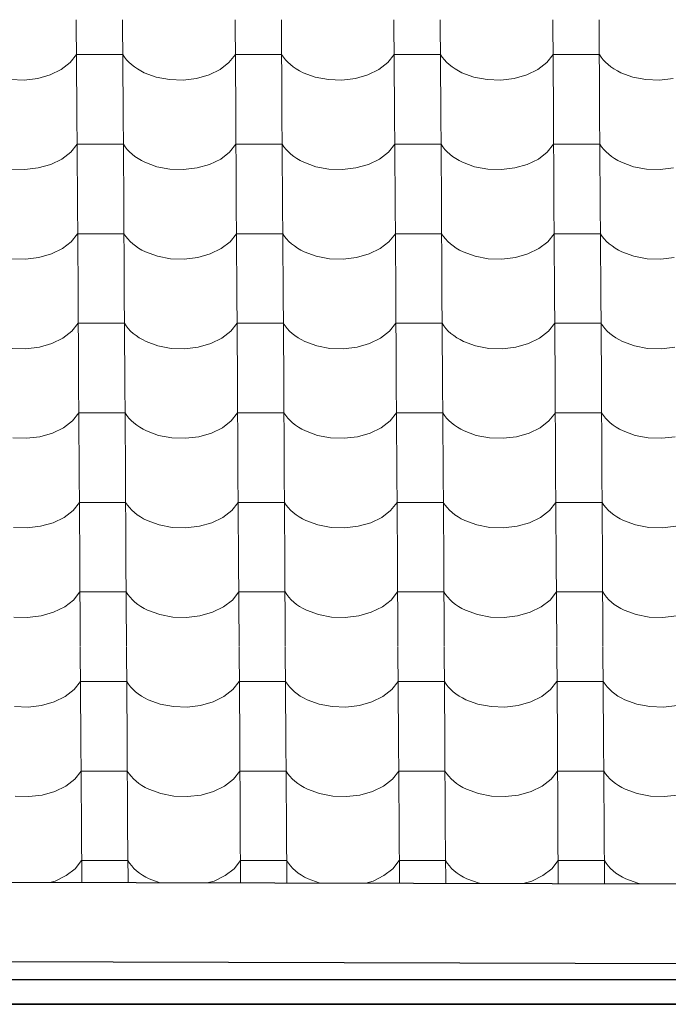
# Model space of a CAD drawing. Header units: millimetres. Extents: x -29001 to 109416, y -1251 to 13451.
# Tile 75 of 163: x -12630 to -11956, y 6987 to 8009. Entities that reach past the tile are written whole.
import ezdxf

# ---------------------------------------------------------------- set-up
doc = ezdxf.new("R2010")
doc.units = ezdxf.units.MM
doc.header["$MEASUREMENT"] = 0
for name, color, linetype in [('POHLED JIŽNÍ_1_Konstrukce - nosné', 7, 'Continuous'), ('POHLED JIŽNÍ_1_Nové_Konstrukce - krov', 7, 'Continuous'), ('POHLED JIŽNÍ_1_Nové_Konstrukce - střechy a skořepiny', 7, 'Continuous'), ('POHLED JIŽNÍ_1_Nové_Konstrukce - římsy', 7, 'Continuous'), ('POHLED JIŽNÍ_1_Nové_Výplně - Povrchové', 7, 'Continuous')]:
    doc.layers.add(name, color=color, linetype=linetype)

# ---------------------------------------------------------------- blocks, each defined once
blk = doc.blocks.new('*X1', base_point=(-31394.7, -25864.9))
at = {"layer": 'POHLED JIŽNÍ_1_Nové_Výplně - Povrchové', "color": 21, "linetype": 'Continuous', "lineweight": 20, "true_color": 0xffaaaa}
for p, q in [((-12571.4, 8009), (-12570.8, 7916.3)), ((-12523.3, 8009), (-12522.8, 7916.3)), ((-12406.4, 8009), (-12405.8, 7916.3)), ((-12358.3, 8009), (-12357.8, 7916.3)), ((-12241.4, 8009), (-12240.8, 7916.3)), ((-12193.3, 8009), (-12192.8, 7916.3)), ((-12076.4, 8009), (-12075.8, 7916.3)), ((-12028.3, 8009), (-12027.8, 7916.3)), ((-12577.8, 7964.5), (-12571.1, 7972.8)), ((-12547.1, 7972.8), (-12571.1, 7972.8)), ((-12523.1, 7972.8), (-12547.1, 7972.8)), ((-12523.1, 7972.8), (-12521.3, 7970.1)), ((-12521.3, 7970.1), (-12519.1, 7967.4)), ((-12519.1, 7967.4), (-12516.7, 7964.8)), ((-12516.7, 7964.8), (-12514, 7962.3)), ((-12412.8, 7964.5), (-12406.1, 7972.8)), ((-12382.1, 7972.8), (-12406.1, 7972.8)), ((-12358.1, 7972.8), (-12382.1, 7972.8)), ((-12358.1, 7972.8), (-12356.3, 7970.1)), ((-12356.3, 7970.1), (-12354.1, 7967.4)), ((-12354.1, 7967.4), (-12351.7, 7964.8)), ((-12351.7, 7964.8), (-12349, 7962.3)), ((-12247.8, 7964.5), (-12241.1, 7972.8)), ((-12217.1, 7972.8), (-12241.1, 7972.8)), ((-12193.1, 7972.8), (-12217.1, 7972.8)), ((-12193.1, 7972.8), (-12191.3, 7970.1)), ((-12191.3, 7970.1), (-12189.1, 7967.4)), ((-12189.1, 7967.4), (-12186.7, 7964.8)), ((-12186.7, 7964.8), (-12184, 7962.3)), ((-12082.8, 7964.5), (-12076.1, 7972.8)), ((-12052.1, 7972.8), (-12076.1, 7972.8)), ((-12028.1, 7972.8), (-12052.1, 7972.8)), ((-12028.1, 7972.8), (-12026.3, 7970.1)), ((-12026.3, 7970.1), (-12024.1, 7967.4)), ((-12024.1, 7967.4), (-12021.7, 7964.8)), ((-12021.7, 7964.8), (-12019, 7962.3)), ((-12598.5, 7951.7), (-12587, 7957.3)), ((-12587, 7957.3), (-12577.8, 7964.5)), ((-12514, 7962.3), (-12511, 7960)), ((-12511, 7960), (-12507.9, 7957.8)), ((-12507.9, 7957.8), (-12504.4, 7955.8)), ((-12504.4, 7955.8), (-12500.8, 7953.9)), ((-12433.5, 7951.7), (-12422, 7957.3)), ((-12422, 7957.3), (-12412.8, 7964.5)), ((-12349, 7962.3), (-12346.1, 7960)), ((-12346.1, 7960), (-12342.9, 7957.8)), ((-12342.9, 7957.8), (-12339.4, 7955.8)), ((-12339.4, 7955.8), (-12335.8, 7953.9)), ((-12268.5, 7951.7), (-12257, 7957.3)), ((-12257, 7957.3), (-12247.8, 7964.5)), ((-12184, 7962.3), (-12181.1, 7960)), ((-12181.1, 7960), (-12177.9, 7957.8)), ((-12177.9, 7957.8), (-12174.4, 7955.8)), ((-12174.4, 7955.8), (-12170.8, 7953.9)), ((-12103.5, 7951.7), (-12092, 7957.3)), ((-12092, 7957.3), (-12082.8, 7964.5)), ((-12019, 7962.3), (-12016.1, 7960)), ((-12016.1, 7960), (-12012.9, 7957.8)), ((-12012.9, 7957.8), (-12009.4, 7955.8)), ((-12009.4, 7955.8), (-12005.8, 7953.9)), ((-12639.6, 7946.8), (-12625.5, 7946.3)), ((-12625.5, 7946.3), (-12611.5, 7948)), ((-12611.5, 7948), (-12598.5, 7951.7)), ((-12500.8, 7953.9), (-12488.3, 7949.4)), ((-12488.3, 7949.4), (-12474.6, 7946.8)), ((-12474.6, 7946.8), (-12460.5, 7946.3)), ((-12460.5, 7946.3), (-12446.5, 7948)), ((-12446.5, 7948), (-12433.5, 7951.7)), ((-12335.8, 7953.9), (-12323.3, 7949.4)), ((-12323.3, 7949.4), (-12309.6, 7946.8)), ((-12309.6, 7946.8), (-12295.5, 7946.3)), ((-12295.5, 7946.3), (-12281.5, 7948)), ((-12281.5, 7948), (-12268.5, 7951.7)), ((-12170.8, 7953.9), (-12158.3, 7949.4)), ((-12158.3, 7949.4), (-12144.7, 7946.8)), ((-12144.7, 7946.8), (-12130.5, 7946.3)), ((-12130.5, 7946.3), (-12116.5, 7948)), ((-12116.5, 7948), (-12103.5, 7951.7)), ((-12005.8, 7953.9), (-11993.3, 7949.4)), ((-11993.3, 7949.4), (-11979.7, 7946.8)), ((-11979.7, 7946.8), (-11965.5, 7946.3)), ((-11965.5, 7946.3), (-11951.5, 7948)), ((-12570.8, 7916), (-12570.2, 7823.3)), ((-12522.7, 7916), (-12522.2, 7823.3)), ((-12405.8, 7916), (-12405.2, 7823.3)), ((-12357.8, 7916), (-12357.2, 7823.3)), ((-12240.8, 7916), (-12240.2, 7823.3)), ((-12192.8, 7916), (-12192.2, 7823.3)), ((-12075.8, 7916), (-12075.2, 7823.3)), ((-12027.8, 7916), (-12027.2, 7823.3)), ((-12577.2, 7871.4), (-12570.6, 7879.8)), ((-12546.5, 7879.8), (-12570.6, 7879.8)), ((-12522.5, 7879.8), (-12546.5, 7879.8)), ((-12522.5, 7879.8), (-12520.7, 7877)), ((-12520.7, 7877), (-12518.5, 7874.3)), ((-12518.5, 7874.3), (-12516.1, 7871.8)), ((-12412.2, 7871.4), (-12405.6, 7879.8)), ((-12381.5, 7879.8), (-12405.6, 7879.8)), ((-12357.5, 7879.8), (-12381.5, 7879.8)), ((-12357.5, 7879.8), (-12355.7, 7877)), ((-12355.7, 7877), (-12353.5, 7874.3)), ((-12353.5, 7874.3), (-12351.1, 7871.8)), ((-12247.2, 7871.4), (-12240.6, 7879.8)), ((-12216.5, 7879.8), (-12240.6, 7879.8)), ((-12192.5, 7879.8), (-12216.5, 7879.8)), ((-12192.5, 7879.8), (-12190.7, 7877)), ((-12190.7, 7877), (-12188.5, 7874.3)), ((-12188.5, 7874.3), (-12186.1, 7871.8)), ((-12082.2, 7871.4), (-12075.6, 7879.8)), ((-12051.5, 7879.8), (-12075.6, 7879.8)), ((-12027.5, 7879.8), (-12051.5, 7879.8)), ((-12027.5, 7879.8), (-12025.7, 7877)), ((-12025.7, 7877), (-12023.6, 7874.3)), ((-12023.6, 7874.3), (-12021.1, 7871.8)), ((-12597.9, 7858.7), (-12586.4, 7864.3)), ((-12586.4, 7864.3), (-12577.2, 7871.4)), ((-12516.1, 7871.8), (-12513.4, 7869.3)), ((-12513.4, 7869.3), (-12510.5, 7867)), ((-12510.5, 7867), (-12507.3, 7864.8)), ((-12507.3, 7864.8), (-12503.8, 7862.8)), ((-12503.8, 7862.8), (-12500.2, 7860.9)), ((-12432.9, 7858.7), (-12421.4, 7864.3)), ((-12421.4, 7864.3), (-12412.2, 7871.4)), ((-12351.1, 7871.8), (-12348.4, 7869.3)), ((-12348.4, 7869.3), (-12345.5, 7867)), ((-12345.5, 7867), (-12342.3, 7864.8)), ((-12342.3, 7864.8), (-12338.8, 7862.8)), ((-12338.8, 7862.8), (-12335.2, 7860.9)), ((-12267.9, 7858.7), (-12256.4, 7864.3)), ((-12256.4, 7864.3), (-12247.2, 7871.4)), ((-12186.1, 7871.8), (-12183.4, 7869.3)), ((-12183.4, 7869.3), (-12180.5, 7867)), ((-12180.5, 7867), (-12177.3, 7864.8)), ((-12177.3, 7864.8), (-12173.8, 7862.8)), ((-12173.8, 7862.8), (-12170.2, 7860.9)), ((-12102.9, 7858.7), (-12091.4, 7864.3)), ((-12091.4, 7864.3), (-12082.2, 7871.4)), ((-12021.1, 7871.8), (-12018.4, 7869.3)), ((-12018.4, 7869.3), (-12015.5, 7867)), ((-12015.5, 7867), (-12012.3, 7864.8)), ((-12012.3, 7864.8), (-12008.9, 7862.8)), ((-12008.9, 7862.8), (-12005.2, 7860.9)), ((-12639.1, 7853.8), (-12624.9, 7853.3)), ((-12624.9, 7853.3), (-12610.9, 7855)), ((-12610.9, 7855), (-12597.9, 7858.7)), ((-12500.2, 7860.9), (-12487.7, 7856.3)), ((-12487.7, 7856.3), (-12474.1, 7853.8)), ((-12474.1, 7853.8), (-12459.9, 7853.3)), ((-12459.9, 7853.3), (-12445.9, 7855)), ((-12445.9, 7855), (-12432.9, 7858.7)), ((-12335.2, 7860.9), (-12322.7, 7856.3)), ((-12322.7, 7856.3), (-12309.1, 7853.8)), ((-12309.1, 7853.8), (-12294.9, 7853.3)), ((-12294.9, 7853.3), (-12280.9, 7855)), ((-12280.9, 7855), (-12267.9, 7858.7)), ((-12170.2, 7860.9), (-12157.7, 7856.3)), ((-12157.7, 7856.3), (-12144.1, 7853.8)), ((-12144.1, 7853.8), (-12129.9, 7853.3)), ((-12129.9, 7853.3), (-12115.9, 7855)), ((-12115.9, 7855), (-12102.9, 7858.7)), ((-12005.2, 7860.9), (-11992.7, 7856.3)), ((-11992.7, 7856.3), (-11979.1, 7853.8)), ((-11979.1, 7853.8), (-11964.9, 7853.3)), ((-11964.9, 7853.3), (-11950.9, 7855)), ((-12570.2, 7823), (-12569.6, 7730.3)), ((-12522.2, 7823), (-12521.6, 7730.3)), ((-12405.2, 7823), (-12404.6, 7730.3)), ((-12357.2, 7823), (-12356.6, 7730.3)), ((-12240.2, 7823), (-12239.6, 7730.3)), ((-12192.2, 7823), (-12191.6, 7730.3)), ((-12075.2, 7823), (-12074.6, 7730.3)), ((-12027.2, 7823), (-12026.6, 7730.3)), ((-12576.6, 7778.4), (-12570, 7786.8)), ((-12546, 7786.8), (-12570, 7786.8)), ((-12521.9, 7786.8), (-12546, 7786.8)), ((-12521.9, 7786.8), (-12520.1, 7784)), ((-12520.1, 7784), (-12518, 7781.3)), ((-12518, 7781.3), (-12515.5, 7778.7)), ((-12411.6, 7778.4), (-12405, 7786.8)), ((-12381, 7786.8), (-12405, 7786.8)), ((-12356.9, 7786.8), (-12381, 7786.8)), ((-12356.9, 7786.8), (-12355.1, 7784)), ((-12355.1, 7784), (-12353, 7781.3)), ((-12353, 7781.3), (-12350.5, 7778.7)), ((-12246.6, 7778.4), (-12240, 7786.8)), ((-12216, 7786.8), (-12240, 7786.8)), ((-12191.9, 7786.8), (-12216, 7786.8)), ((-12191.9, 7786.8), (-12190.1, 7784)), ((-12190.1, 7784), (-12188, 7781.3)), ((-12188, 7781.3), (-12185.5, 7778.7)), ((-12081.6, 7778.4), (-12075, 7786.8)), ((-12051, 7786.8), (-12075, 7786.8)), ((-12026.9, 7786.8), (-12051, 7786.8)), ((-12026.9, 7786.8), (-12025.1, 7784)), ((-12025.1, 7784), (-12023, 7781.3)), ((-12023, 7781.3), (-12020.5, 7778.7)), ((-12597.3, 7765.7), (-12585.9, 7771.3)), ((-12585.9, 7771.3), (-12576.6, 7778.4)), ((-12515.5, 7778.7), (-12512.8, 7776.3)), ((-12512.8, 7776.3), (-12509.9, 7774)), ((-12509.9, 7774), (-12506.7, 7771.8)), ((-12506.7, 7771.8), (-12503.3, 7769.8)), ((-12432.3, 7765.7), (-12420.9, 7771.3)), ((-12420.9, 7771.3), (-12411.6, 7778.4)), ((-12350.5, 7778.7), (-12347.8, 7776.3)), ((-12347.8, 7776.3), (-12344.9, 7774)), ((-12344.9, 7774), (-12341.7, 7771.8)), ((-12341.7, 7771.8), (-12338.3, 7769.8)), ((-12267.3, 7765.7), (-12255.9, 7771.3)), ((-12255.9, 7771.3), (-12246.6, 7778.4)), ((-12185.5, 7778.7), (-12182.8, 7776.3)), ((-12182.8, 7776.3), (-12179.9, 7774)), ((-12179.9, 7774), (-12176.7, 7771.8)), ((-12176.7, 7771.8), (-12173.3, 7769.8)), ((-12102.3, 7765.7), (-12090.9, 7771.3)), ((-12090.9, 7771.3), (-12081.6, 7778.4)), ((-12020.5, 7778.7), (-12017.8, 7776.3)), ((-12017.8, 7776.3), (-12014.9, 7774)), ((-12014.9, 7774), (-12011.7, 7771.8)), ((-12011.7, 7771.8), (-12008.3, 7769.8)), ((-12638.5, 7760.8), (-12624.3, 7760.3)), ((-12624.3, 7760.3), (-12610.3, 7762)), ((-12610.3, 7762), (-12597.3, 7765.7)), ((-12503.3, 7769.8), (-12499.6, 7767.9)), ((-12499.6, 7767.9), (-12487.2, 7763.3)), ((-12487.2, 7763.3), (-12473.5, 7760.8)), ((-12473.5, 7760.8), (-12459.3, 7760.3)), ((-12459.3, 7760.3), (-12445.3, 7762)), ((-12445.3, 7762), (-12432.3, 7765.7)), ((-12338.3, 7769.8), (-12334.6, 7767.9)), ((-12334.6, 7767.9), (-12322.2, 7763.3)), ((-12322.2, 7763.3), (-12308.5, 7760.8)), ((-12308.5, 7760.8), (-12294.3, 7760.3)), ((-12294.3, 7760.3), (-12280.3, 7762)), ((-12280.3, 7762), (-12267.3, 7765.7)), ((-12173.3, 7769.8), (-12169.6, 7767.9)), ((-12169.6, 7767.9), (-12157.2, 7763.3)), ((-12157.2, 7763.3), (-12143.5, 7760.8)), ((-12143.5, 7760.8), (-12129.3, 7760.3)), ((-12129.3, 7760.3), (-12115.3, 7762)), ((-12115.3, 7762), (-12102.3, 7765.7)), ((-12008.3, 7769.8), (-12004.6, 7767.9)), ((-12004.6, 7767.9), (-11992.2, 7763.3)), ((-11992.2, 7763.3), (-11978.5, 7760.8)), ((-11978.5, 7760.8), (-11964.3, 7760.3)), ((-11964.3, 7760.3), (-11950.3, 7762)), ((-12569.6, 7730), (-12569, 7637.3)), ((-12521.6, 7730), (-12521, 7637.3)), ((-12404.6, 7730), (-12404, 7637.3)), ((-12356.6, 7730), (-12356, 7637.3)), ((-12239.6, 7730), (-12239, 7637.3)), ((-12191.6, 7730), (-12191, 7637.3)), ((-12074.6, 7730), (-12074, 7637.3)), ((-12026.6, 7730), (-12026, 7637.3)), ((-12576, 7685.4), (-12569.4, 7693.8)), ((-12545.4, 7693.8), (-12569.4, 7693.8)), ((-12521.4, 7693.8), (-12545.4, 7693.8)), ((-12521.4, 7693.8), (-12519.5, 7691)), ((-12519.5, 7691), (-12517.4, 7688.3)), ((-12411, 7685.4), (-12404.4, 7693.8)), ((-12380.4, 7693.8), (-12404.4, 7693.8)), ((-12356.4, 7693.8), (-12380.4, 7693.8)), ((-12356.4, 7693.8), (-12354.5, 7691)), ((-12354.5, 7691), (-12352.4, 7688.3)), ((-12246, 7685.4), (-12239.4, 7693.8)), ((-12215.4, 7693.8), (-12239.4, 7693.8)), ((-12191.4, 7693.8), (-12215.4, 7693.8)), ((-12191.4, 7693.8), (-12189.5, 7691)), ((-12189.5, 7691), (-12187.4, 7688.3)), ((-12081, 7685.4), (-12074.4, 7693.8)), ((-12050.4, 7693.8), (-12074.4, 7693.8)), ((-12026.4, 7693.8), (-12050.4, 7693.8)), ((-12026.4, 7693.8), (-12024.5, 7691)), ((-12024.5, 7691), (-12022.4, 7688.3)), ((-12585.3, 7678.3), (-12576, 7685.4)), ((-12517.4, 7688.3), (-12515, 7685.7)), ((-12515, 7685.7), (-12512.3, 7683.3)), ((-12512.3, 7683.3), (-12509.3, 7680.9)), ((-12509.3, 7680.9), (-12506.1, 7678.8)), ((-12506.1, 7678.8), (-12502.7, 7676.8)), ((-12420.3, 7678.3), (-12411, 7685.4)), ((-12352.4, 7688.3), (-12350, 7685.7)), ((-12350, 7685.7), (-12347.3, 7683.3)), ((-12347.3, 7683.3), (-12344.3, 7680.9)), ((-12344.3, 7680.9), (-12341.1, 7678.8)), ((-12341.1, 7678.8), (-12337.7, 7676.8)), ((-12255.3, 7678.3), (-12246, 7685.4)), ((-12187.4, 7688.3), (-12185, 7685.7)), ((-12185, 7685.7), (-12182.3, 7683.3)), ((-12182.3, 7683.3), (-12179.3, 7680.9)), ((-12179.3, 7680.9), (-12176.1, 7678.8)), ((-12176.1, 7678.8), (-12172.7, 7676.8)), ((-12090.3, 7678.3), (-12081, 7685.4)), ((-12022.4, 7688.3), (-12020, 7685.7)), ((-12020, 7685.7), (-12017.3, 7683.3)), ((-12017.3, 7683.3), (-12014.3, 7680.9)), ((-12014.3, 7680.9), (-12011.1, 7678.8)), ((-12011.1, 7678.8), (-12007.7, 7676.8)), ((-12623.7, 7667.3), (-12609.8, 7668.9)), ((-12609.8, 7668.9), (-12596.7, 7672.7)), ((-12596.7, 7672.7), (-12585.3, 7678.3)), ((-12502.7, 7676.8), (-12499, 7674.9)), ((-12499, 7674.9), (-12486.6, 7670.3)), ((-12486.6, 7670.3), (-12472.9, 7667.7)), ((-12458.7, 7667.3), (-12444.8, 7668.9)), ((-12444.8, 7668.9), (-12431.7, 7672.7)), ((-12431.7, 7672.7), (-12420.3, 7678.3)), ((-12337.7, 7676.8), (-12334.1, 7674.9)), ((-12334.1, 7674.9), (-12321.6, 7670.3)), ((-12321.6, 7670.3), (-12307.9, 7667.7)), ((-12293.7, 7667.3), (-12279.8, 7668.9)), ((-12279.8, 7668.9), (-12266.7, 7672.7)), ((-12266.7, 7672.7), (-12255.3, 7678.3)), ((-12172.7, 7676.8), (-12169.1, 7674.9)), ((-12169.1, 7674.9), (-12156.6, 7670.3)), ((-12156.6, 7670.3), (-12142.9, 7667.7)), ((-12128.7, 7667.3), (-12114.8, 7668.9)), ((-12114.8, 7668.9), (-12101.7, 7672.7)), ((-12101.7, 7672.7), (-12090.3, 7678.3)), ((-12007.7, 7676.8), (-12004.1, 7674.9)), ((-12004.1, 7674.9), (-11991.6, 7670.3)), ((-11991.6, 7670.3), (-11977.9, 7667.7)), ((-11963.7, 7667.3), (-11949.8, 7668.9)), ((-12637.9, 7667.7), (-12623.7, 7667.3)), ((-12472.9, 7667.7), (-12458.7, 7667.3)), ((-12307.9, 7667.7), (-12293.7, 7667.3)), ((-12142.9, 7667.7), (-12128.7, 7667.3)), ((-11977.9, 7667.7), (-11963.7, 7667.3)), ((-12569, 7637), (-12568.5, 7544.3)), ((-12521, 7637), (-12520.4, 7544.3)), ((-12404, 7637), (-12403.5, 7544.3)), ((-12356, 7637), (-12355.4, 7544.3)), ((-12239, 7637), (-12238.5, 7544.3)), ((-12191, 7637), (-12190.4, 7544.3)), ((-12074, 7637), (-12073.5, 7544.3)), ((-12026, 7637), (-12025.4, 7544.3)), ((-12575.4, 7592.4), (-12568.8, 7600.8)), ((-12544.8, 7600.8), (-12568.8, 7600.8)), ((-12520.8, 7600.8), (-12544.8, 7600.8)), ((-12520.8, 7600.8), (-12518.9, 7598)), ((-12518.9, 7598), (-12516.8, 7595.3)), ((-12410.4, 7592.4), (-12403.8, 7600.8)), ((-12379.8, 7600.8), (-12403.8, 7600.8)), ((-12355.8, 7600.8), (-12379.8, 7600.8)), ((-12355.8, 7600.8), (-12353.9, 7598)), ((-12353.9, 7598), (-12351.8, 7595.3)), ((-12245.4, 7592.4), (-12238.8, 7600.8)), ((-12214.8, 7600.8), (-12238.8, 7600.8)), ((-12190.8, 7600.8), (-12214.8, 7600.8)), ((-12190.8, 7600.8), (-12188.9, 7598)), ((-12188.9, 7598), (-12186.8, 7595.3)), ((-12080.4, 7592.4), (-12073.8, 7600.8)), ((-12049.8, 7600.8), (-12073.8, 7600.8)), ((-12025.8, 7600.8), (-12049.8, 7600.8)), ((-12025.8, 7600.8), (-12023.9, 7598)), ((-12023.9, 7598), (-12021.8, 7595.3)), ((-12584.7, 7585.2), (-12575.4, 7592.4)), ((-12516.8, 7595.3), (-12514.4, 7592.7)), ((-12514.4, 7592.7), (-12511.7, 7590.3)), ((-12511.7, 7590.3), (-12508.7, 7587.9)), ((-12508.7, 7587.9), (-12505.5, 7585.8)), ((-12419.7, 7585.2), (-12410.4, 7592.4)), ((-12351.8, 7595.3), (-12349.4, 7592.7)), ((-12349.4, 7592.7), (-12346.7, 7590.3)), ((-12346.7, 7590.3), (-12343.7, 7587.9)), ((-12343.7, 7587.9), (-12340.5, 7585.8)), ((-12254.7, 7585.2), (-12245.4, 7592.4)), ((-12186.8, 7595.3), (-12184.4, 7592.7)), ((-12184.4, 7592.7), (-12181.7, 7590.3)), ((-12181.7, 7590.3), (-12178.7, 7587.9)), ((-12178.7, 7587.9), (-12175.5, 7585.8)), ((-12089.7, 7585.2), (-12080.4, 7592.4)), ((-12021.8, 7595.3), (-12019.4, 7592.7)), ((-12019.4, 7592.7), (-12016.7, 7590.3)), ((-12016.7, 7590.3), (-12013.7, 7587.9)), ((-12013.7, 7587.9), (-12010.5, 7585.8)), ((-12609.2, 7575.9), (-12596.1, 7579.7)), ((-12596.1, 7579.7), (-12584.7, 7585.2)), ((-12505.5, 7585.8), (-12502.1, 7583.7)), ((-12502.1, 7583.7), (-12498.5, 7581.9)), ((-12498.5, 7581.9), (-12486, 7577.3)), ((-12486, 7577.3), (-12472.3, 7574.7)), ((-12444.2, 7575.9), (-12431.1, 7579.7)), ((-12431.1, 7579.7), (-12419.7, 7585.2)), ((-12340.5, 7585.8), (-12337.1, 7583.7)), ((-12337.1, 7583.7), (-12333.5, 7581.9)), ((-12333.5, 7581.9), (-12321, 7577.3)), ((-12321, 7577.3), (-12307.3, 7574.7)), ((-12279.2, 7575.9), (-12266.1, 7579.7)), ((-12266.1, 7579.7), (-12254.7, 7585.2)), ((-12175.5, 7585.8), (-12172.1, 7583.7)), ((-12172.1, 7583.7), (-12168.5, 7581.9)), ((-12168.5, 7581.9), (-12156, 7577.3)), ((-12156, 7577.3), (-12142.3, 7574.7)), ((-12114.2, 7575.9), (-12101.1, 7579.7)), ((-12101.1, 7579.7), (-12089.7, 7585.2)), ((-12010.5, 7585.8), (-12007.1, 7583.7)), ((-12007.1, 7583.7), (-12003.5, 7581.9)), ((-12003.5, 7581.9), (-11991, 7577.3)), ((-11991, 7577.3), (-11977.3, 7574.7)), ((-12637.3, 7574.7), (-12623.1, 7574.3)), ((-12623.1, 7574.3), (-12609.2, 7575.9)), ((-12472.3, 7574.7), (-12458.1, 7574.3)), ((-12458.1, 7574.3), (-12444.2, 7575.9)), ((-12307.3, 7574.7), (-12293.1, 7574.3)), ((-12293.1, 7574.3), (-12279.2, 7575.9)), ((-12142.3, 7574.7), (-12128.1, 7574.3)), ((-12128.1, 7574.3), (-12114.2, 7575.9)), ((-11977.3, 7574.7), (-11963.1, 7574.3)), ((-11963.1, 7574.3), (-11949.2, 7575.9)), ((-12568.5, 7544), (-12567.9, 7451.3)), ((-12520.4, 7544), (-12519.8, 7451.3)), ((-12403.5, 7544), (-12402.9, 7451.3)), ((-12355.4, 7544), (-12354.8, 7451.3)), ((-12238.5, 7544), (-12237.9, 7451.3)), ((-12190.4, 7544), (-12189.8, 7451.3)), ((-12073.5, 7544), (-12072.9, 7451.3)), ((-12025.4, 7544), (-12024.9, 7451.3)), ((-12574.8, 7499.4), (-12568.2, 7507.8)), ((-12544.2, 7507.8), (-12568.2, 7507.8)), ((-12520.2, 7507.8), (-12544.2, 7507.8)), ((-12520.2, 7507.8), (-12518.4, 7505)), ((-12518.4, 7505), (-12516.2, 7502.3)), ((-12409.8, 7499.4), (-12403.2, 7507.8)), ((-12379.2, 7507.8), (-12403.2, 7507.8)), ((-12355.2, 7507.8), (-12379.2, 7507.8)), ((-12355.2, 7507.8), (-12353.4, 7505)), ((-12353.4, 7505), (-12351.2, 7502.3)), ((-12244.9, 7499.4), (-12238.2, 7507.8)), ((-12214.2, 7507.8), (-12238.2, 7507.8)), ((-12190.2, 7507.8), (-12214.2, 7507.8)), ((-12190.2, 7507.8), (-12188.4, 7505)), ((-12188.4, 7505), (-12186.2, 7502.3)), ((-12079.9, 7499.4), (-12073.2, 7507.8)), ((-12049.2, 7507.8), (-12073.2, 7507.8)), ((-12025.2, 7507.8), (-12049.2, 7507.8)), ((-12025.2, 7507.8), (-12023.4, 7505)), ((-12023.4, 7505), (-12021.2, 7502.3)), ((-12584.1, 7492.2), (-12574.8, 7499.4)), ((-12516.2, 7502.3), (-12513.8, 7499.7)), ((-12513.8, 7499.7), (-12511.1, 7497.3)), ((-12511.1, 7497.3), (-12508.1, 7494.9)), ((-12508.1, 7494.9), (-12504.9, 7492.8)), ((-12419.1, 7492.2), (-12409.8, 7499.4)), ((-12351.2, 7502.3), (-12348.8, 7499.7)), ((-12348.8, 7499.7), (-12346.1, 7497.3)), ((-12346.1, 7497.3), (-12343.1, 7494.9)), ((-12343.1, 7494.9), (-12339.9, 7492.8)), ((-12254.1, 7492.2), (-12244.9, 7499.4)), ((-12186.2, 7502.3), (-12183.8, 7499.7)), ((-12183.8, 7499.7), (-12181.1, 7497.3)), ((-12181.1, 7497.3), (-12178.1, 7494.9)), ((-12178.1, 7494.9), (-12174.9, 7492.8)), ((-12089.1, 7492.2), (-12079.9, 7499.4)), ((-12021.2, 7502.3), (-12018.8, 7499.7)), ((-12018.8, 7499.7), (-12016.1, 7497.3)), ((-12016.1, 7497.3), (-12013.1, 7494.9)), ((-12013.1, 7494.9), (-12010, 7492.8)), ((-12608.6, 7482.9), (-12595.6, 7486.6)), ((-12595.6, 7486.6), (-12584.1, 7492.2)), ((-12504.9, 7492.8), (-12501.5, 7490.7)), ((-12501.5, 7490.7), (-12497.9, 7488.9)), ((-12497.9, 7488.9), (-12485.4, 7484.3)), ((-12485.4, 7484.3), (-12471.7, 7481.7)), ((-12443.6, 7482.9), (-12430.6, 7486.6)), ((-12430.6, 7486.6), (-12419.1, 7492.2)), ((-12339.9, 7492.8), (-12336.5, 7490.7)), ((-12336.5, 7490.7), (-12332.9, 7488.9)), ((-12332.9, 7488.9), (-12320.4, 7484.3)), ((-12320.4, 7484.3), (-12306.7, 7481.7)), ((-12278.6, 7482.9), (-12265.6, 7486.6)), ((-12265.6, 7486.6), (-12254.1, 7492.2)), ((-12174.9, 7492.8), (-12171.5, 7490.7)), ((-12171.5, 7490.7), (-12167.9, 7488.9)), ((-12167.9, 7488.9), (-12155.4, 7484.3)), ((-12155.4, 7484.3), (-12141.7, 7481.7)), ((-12113.6, 7482.9), (-12100.6, 7486.6)), ((-12100.6, 7486.6), (-12089.1, 7492.2)), ((-12010, 7492.8), (-12006.5, 7490.7)), ((-12006.5, 7490.7), (-12002.9, 7488.9)), ((-12002.9, 7488.9), (-11990.4, 7484.3)), ((-11990.4, 7484.3), (-11976.7, 7481.7)), ((-12636.7, 7481.7), (-12622.6, 7481.3)), ((-12622.6, 7481.3), (-12608.6, 7482.9)), ((-12471.7, 7481.7), (-12457.6, 7481.3)), ((-12457.6, 7481.3), (-12443.6, 7482.9)), ((-12306.7, 7481.7), (-12292.6, 7481.3)), ((-12292.6, 7481.3), (-12278.6, 7482.9)), ((-12141.7, 7481.7), (-12127.6, 7481.3)), ((-12127.6, 7481.3), (-12113.6, 7482.9)), ((-11976.7, 7481.7), (-11962.6, 7481.3)), ((-11962.6, 7481.3), (-11948.6, 7482.9)), ((-12567.9, 7450.9), (-12567.3, 7358.3)), ((-12519.8, 7450.9), (-12519.3, 7358.3)), ((-12402.9, 7450.9), (-12402.3, 7358.3)), ((-12354.8, 7450.9), (-12354.3, 7358.3)), ((-12237.9, 7450.9), (-12237.3, 7358.3)), ((-12189.8, 7450.9), (-12189.3, 7358.3)), ((-12072.9, 7450.9), (-12072.3, 7358.3)), ((-12024.8, 7450.9), (-12024.3, 7358.3)), ((-12574.3, 7406.4), (-12567.6, 7414.8)), ((-12543.6, 7414.8), (-12567.6, 7414.8)), ((-12519.6, 7414.8), (-12543.6, 7414.8)), ((-12519.6, 7414.8), (-12517.8, 7412)), ((-12409.3, 7406.4), (-12402.7, 7414.8)), ((-12378.6, 7414.8), (-12402.7, 7414.8)), ((-12354.6, 7414.8), (-12378.6, 7414.8)), ((-12354.6, 7414.8), (-12352.8, 7412)), ((-12244.3, 7406.4), (-12237.7, 7414.8)), ((-12213.6, 7414.8), (-12237.7, 7414.8)), ((-12189.6, 7414.8), (-12213.6, 7414.8)), ((-12189.6, 7414.8), (-12187.8, 7412)), ((-12079.3, 7406.4), (-12072.7, 7414.8)), ((-12048.6, 7414.8), (-12072.7, 7414.8)), ((-12024.6, 7414.8), (-12048.6, 7414.8)), ((-12024.6, 7414.8), (-12022.8, 7412)), ((-12583.5, 7399.2), (-12574.3, 7406.4)), ((-12517.8, 7412), (-12515.6, 7409.3)), ((-12515.6, 7409.3), (-12513.2, 7406.7)), ((-12513.2, 7406.7), (-12510.5, 7404.2)), ((-12510.5, 7404.2), (-12507.6, 7401.9)), ((-12418.5, 7399.2), (-12409.3, 7406.4)), ((-12352.8, 7412), (-12350.6, 7409.3)), ((-12350.6, 7409.3), (-12348.2, 7406.7)), ((-12348.2, 7406.7), (-12345.5, 7404.2)), ((-12345.5, 7404.2), (-12342.6, 7401.9)), ((-12253.5, 7399.2), (-12244.3, 7406.4)), ((-12187.8, 7412), (-12185.6, 7409.3)), ((-12185.6, 7409.3), (-12183.2, 7406.7)), ((-12183.2, 7406.7), (-12180.5, 7404.2)), ((-12180.5, 7404.2), (-12177.6, 7401.9)), ((-12088.5, 7399.2), (-12079.3, 7406.4)), ((-12022.8, 7412), (-12020.6, 7409.3)), ((-12020.6, 7409.3), (-12018.2, 7406.7)), ((-12018.2, 7406.7), (-12015.5, 7404.2)), ((-12015.5, 7404.2), (-12012.6, 7401.9)), ((-12608, 7389.9), (-12595, 7393.6)), ((-12595, 7393.6), (-12583.5, 7399.2)), ((-12507.6, 7401.9), (-12504.4, 7399.7)), ((-12504.4, 7399.7), (-12500.9, 7397.7)), ((-12500.9, 7397.7), (-12497.3, 7395.9)), ((-12497.3, 7395.9), (-12484.8, 7391.3)), ((-12443, 7389.9), (-12430, 7393.6)), ((-12430, 7393.6), (-12418.5, 7399.2)), ((-12342.6, 7401.9), (-12339.4, 7399.7)), ((-12339.4, 7399.7), (-12335.9, 7397.7)), ((-12335.9, 7397.7), (-12332.3, 7395.9)), ((-12332.3, 7395.9), (-12319.8, 7391.3)), ((-12278, 7389.9), (-12265, 7393.6)), ((-12265, 7393.6), (-12253.5, 7399.2)), ((-12177.6, 7401.9), (-12174.4, 7399.7)), ((-12174.4, 7399.7), (-12170.9, 7397.7)), ((-12170.9, 7397.7), (-12167.3, 7395.9)), ((-12167.3, 7395.9), (-12154.8, 7391.3)), ((-12113, 7389.9), (-12100, 7393.6)), ((-12100, 7393.6), (-12088.5, 7399.2)), ((-12012.6, 7401.9), (-12009.4, 7399.7)), ((-12009.4, 7399.7), (-12005.9, 7397.7)), ((-12005.9, 7397.7), (-12002.3, 7395.9)), ((-12002.3, 7395.9), (-11989.8, 7391.3)), ((-12636.2, 7388.7), (-12622, 7388.2)), ((-12622, 7388.2), (-12608, 7389.9)), ((-12484.8, 7391.3), (-12471.2, 7388.7)), ((-12471.2, 7388.7), (-12457, 7388.2)), ((-12457, 7388.2), (-12443, 7389.9)), ((-12319.8, 7391.3), (-12306.2, 7388.7)), ((-12306.2, 7388.7), (-12292, 7388.2)), ((-12292, 7388.2), (-12278, 7389.9)), ((-12154.8, 7391.3), (-12141.2, 7388.7)), ((-12141.2, 7388.7), (-12127, 7388.2)), ((-12127, 7388.2), (-12113, 7389.9)), ((-11989.8, 7391.3), (-11976.2, 7388.7)), ((-11976.2, 7388.7), (-11962, 7388.2)), ((-11962, 7388.2), (-11948, 7389.9)), ((-12567.3, 7357.9), (-12566.7, 7265.3)), ((-12519.3, 7357.9), (-12518.7, 7265.3)), ((-12402.3, 7357.9), (-12401.7, 7265.3)), ((-12354.3, 7357.9), (-12353.7, 7265.3)), ((-12237.3, 7357.9), (-12236.7, 7265.3)), ((-12189.3, 7357.9), (-12188.7, 7265.3)), ((-12072.3, 7357.9), (-12071.7, 7265.3)), ((-12024.3, 7357.9), (-12023.7, 7265.3)), ((-12573.7, 7313.4), (-12567.1, 7321.8)), ((-12543, 7321.8), (-12567.1, 7321.8)), ((-12519, 7321.8), (-12543, 7321.8)), ((-12519, 7321.8), (-12517.2, 7319)), ((-12408.7, 7313.4), (-12402.1, 7321.8)), ((-12378.1, 7321.8), (-12402.1, 7321.8)), ((-12354, 7321.8), (-12378.1, 7321.8)), ((-12354, 7321.8), (-12352.2, 7319)), ((-12243.7, 7313.4), (-12237.1, 7321.8)), ((-12213.1, 7321.8), (-12237.1, 7321.8)), ((-12189, 7321.8), (-12213.1, 7321.8)), ((-12189, 7321.8), (-12187.2, 7319)), ((-12078.7, 7313.4), (-12072.1, 7321.8)), ((-12048.1, 7321.8), (-12072.1, 7321.8)), ((-12024, 7321.8), (-12048.1, 7321.8)), ((-12024, 7321.8), (-12022.2, 7319)), ((-12582.9, 7306.2), (-12573.7, 7313.4)), ((-12517.2, 7319), (-12515.1, 7316.3)), ((-12515.1, 7316.3), (-12512.6, 7313.7)), ((-12512.6, 7313.7), (-12509.9, 7311.2)), ((-12509.9, 7311.2), (-12507, 7308.9)), ((-12418, 7306.2), (-12408.7, 7313.4)), ((-12352.2, 7319), (-12350.1, 7316.3)), ((-12350.1, 7316.3), (-12347.6, 7313.7)), ((-12347.6, 7313.7), (-12344.9, 7311.2)), ((-12344.9, 7311.2), (-12342, 7308.9)), ((-12253, 7306.2), (-12243.7, 7313.4)), ((-12187.2, 7319), (-12185.1, 7316.3)), ((-12185.1, 7316.3), (-12182.6, 7313.7)), ((-12182.6, 7313.7), (-12179.9, 7311.2)), ((-12179.9, 7311.2), (-12177, 7308.9)), ((-12088, 7306.2), (-12078.7, 7313.4)), ((-12022.2, 7319), (-12020.1, 7316.3)), ((-12020.1, 7316.3), (-12017.6, 7313.7)), ((-12017.6, 7313.7), (-12014.9, 7311.2)), ((-12014.9, 7311.2), (-12012, 7308.9)), ((-12607.4, 7296.9), (-12594.4, 7300.6)), ((-12594.4, 7300.6), (-12582.9, 7306.2)), ((-12507, 7308.9), (-12503.8, 7306.7)), ((-12503.8, 7306.7), (-12500.4, 7304.7)), ((-12500.4, 7304.7), (-12496.7, 7302.9)), ((-12496.7, 7302.9), (-12484.2, 7298.3)), ((-12442.4, 7296.9), (-12429.4, 7300.6)), ((-12429.4, 7300.6), (-12418, 7306.2)), ((-12342, 7308.9), (-12338.8, 7306.7)), ((-12338.8, 7306.7), (-12335.4, 7304.7)), ((-12335.4, 7304.7), (-12331.7, 7302.9)), ((-12331.7, 7302.9), (-12319.3, 7298.3)), ((-12277.4, 7296.9), (-12264.4, 7300.6)), ((-12264.4, 7300.6), (-12253, 7306.2)), ((-12177, 7308.9), (-12173.8, 7306.7)), ((-12173.8, 7306.7), (-12170.4, 7304.7)), ((-12170.4, 7304.7), (-12166.7, 7302.9)), ((-12166.7, 7302.9), (-12154.3, 7298.3)), ((-12112.4, 7296.9), (-12099.4, 7300.6)), ((-12099.4, 7300.6), (-12088, 7306.2)), ((-12012, 7308.9), (-12008.8, 7306.7)), ((-12008.8, 7306.7), (-12005.4, 7304.7)), ((-12005.4, 7304.7), (-12001.7, 7302.9)), ((-12001.7, 7302.9), (-11989.3, 7298.3)), ((-12635.6, 7295.7), (-12621.4, 7295.2)), ((-12621.4, 7295.2), (-12607.4, 7296.9)), ((-12484.2, 7298.3), (-12470.6, 7295.7)), ((-12470.6, 7295.7), (-12456.4, 7295.2)), ((-12456.4, 7295.2), (-12442.4, 7296.9)), ((-12319.3, 7298.3), (-12305.6, 7295.7)), ((-12305.6, 7295.7), (-12291.4, 7295.2)), ((-12291.4, 7295.2), (-12277.4, 7296.9)), ((-12154.3, 7298.3), (-12140.6, 7295.7)), ((-12140.6, 7295.7), (-12126.4, 7295.2)), ((-12126.4, 7295.2), (-12112.4, 7296.9)), ((-11989.3, 7298.3), (-11975.6, 7295.7)), ((-11975.6, 7295.7), (-11961.4, 7295.2)), ((-11961.4, 7295.2), (-11947.4, 7296.9)), ((-12566.7, 7264.9), (-12566.1, 7172.3)), ((-12518.7, 7264.9), (-12518.1, 7172.3)), ((-12401.7, 7264.9), (-12401.1, 7172.3)), ((-12353.7, 7264.9), (-12353.1, 7172.3)), ((-12236.7, 7264.9), (-12236.1, 7172.3)), ((-12188.7, 7264.9), (-12188.1, 7172.3)), ((-12071.7, 7264.9), (-12071.1, 7172.3)), ((-12023.7, 7264.9), (-12023.1, 7172.3)), ((-12573.1, 7220.4), (-12566.5, 7228.8)), ((-12542.5, 7228.8), (-12566.5, 7228.8)), ((-12518.5, 7228.8), (-12542.5, 7228.8)), ((-12518.5, 7228.8), (-12516.6, 7226)), ((-12408.1, 7220.4), (-12401.5, 7228.8)), ((-12377.5, 7228.8), (-12401.5, 7228.8)), ((-12353.5, 7228.8), (-12377.5, 7228.8)), ((-12353.5, 7228.8), (-12351.6, 7226)), ((-12243.1, 7220.4), (-12236.5, 7228.8)), ((-12212.5, 7228.8), (-12236.5, 7228.8)), ((-12188.5, 7228.8), (-12212.5, 7228.8)), ((-12188.5, 7228.8), (-12186.6, 7226)), ((-12078.1, 7220.4), (-12071.5, 7228.8)), ((-12047.5, 7228.8), (-12071.5, 7228.8)), ((-12023.5, 7228.8), (-12047.5, 7228.8)), ((-12023.5, 7228.8), (-12021.6, 7226)), ((-12582.4, 7213.2), (-12573.1, 7220.4)), ((-12516.6, 7226), (-12514.5, 7223.3)), ((-12514.5, 7223.3), (-12512, 7220.7)), ((-12512, 7220.7), (-12509.4, 7218.2)), ((-12417.4, 7213.2), (-12408.1, 7220.4)), ((-12351.6, 7226), (-12349.5, 7223.3)), ((-12349.5, 7223.3), (-12347.1, 7220.7)), ((-12347.1, 7220.7), (-12344.4, 7218.2)), ((-12252.4, 7213.2), (-12243.1, 7220.4)), ((-12186.6, 7226), (-12184.5, 7223.3)), ((-12184.5, 7223.3), (-12182.1, 7220.7)), ((-12182.1, 7220.7), (-12179.4, 7218.2)), ((-12087.4, 7213.2), (-12078.1, 7220.4)), ((-12021.6, 7226), (-12019.5, 7223.3)), ((-12019.5, 7223.3), (-12017.1, 7220.7)), ((-12017.1, 7220.7), (-12014.4, 7218.2)), ((-12593.8, 7207.6), (-12582.4, 7213.2)), ((-12509.4, 7218.2), (-12506.4, 7215.9)), ((-12506.4, 7215.9), (-12503.2, 7213.7)), ((-12503.2, 7213.7), (-12499.8, 7211.7)), ((-12499.8, 7211.7), (-12496.1, 7209.9)), ((-12496.1, 7209.9), (-12483.7, 7205.3)), ((-12428.8, 7207.6), (-12417.4, 7213.2)), ((-12344.4, 7218.2), (-12341.4, 7215.9)), ((-12341.4, 7215.9), (-12338.2, 7213.7)), ((-12338.2, 7213.7), (-12334.8, 7211.7)), ((-12334.8, 7211.7), (-12331.1, 7209.9)), ((-12331.1, 7209.9), (-12318.7, 7205.3)), ((-12263.8, 7207.6), (-12252.4, 7213.2)), ((-12179.4, 7218.2), (-12176.4, 7215.9)), ((-12176.4, 7215.9), (-12173.2, 7213.7)), ((-12173.2, 7213.7), (-12169.8, 7211.7)), ((-12169.8, 7211.7), (-12166.1, 7209.9)), ((-12166.1, 7209.9), (-12153.7, 7205.3)), ((-12098.8, 7207.6), (-12087.4, 7213.2)), ((-12014.4, 7218.2), (-12011.4, 7215.9)), ((-12011.4, 7215.9), (-12008.2, 7213.7)), ((-12008.2, 7213.7), (-12004.8, 7211.7)), ((-12004.8, 7211.7), (-12001.1, 7209.9)), ((-12001.1, 7209.9), (-11988.7, 7205.3)), ((-12635, 7202.7), (-12620.8, 7202.2)), ((-12620.8, 7202.2), (-12606.8, 7203.9)), ((-12606.8, 7203.9), (-12593.8, 7207.6)), ((-12483.7, 7205.3), (-12470, 7202.7)), ((-12470, 7202.7), (-12455.8, 7202.2)), ((-12455.8, 7202.2), (-12441.8, 7203.9)), ((-12441.8, 7203.9), (-12428.8, 7207.6)), ((-12318.7, 7205.3), (-12305, 7202.7)), ((-12305, 7202.7), (-12290.8, 7202.2)), ((-12290.8, 7202.2), (-12276.8, 7203.9)), ((-12276.8, 7203.9), (-12263.8, 7207.6)), ((-12153.7, 7205.3), (-12140, 7202.7)), ((-12140, 7202.7), (-12125.8, 7202.2)), ((-12125.8, 7202.2), (-12111.9, 7203.9)), ((-12111.9, 7203.9), (-12098.8, 7207.6)), ((-11988.7, 7205.3), (-11975, 7202.7)), ((-11975, 7202.7), (-11960.8, 7202.2)), ((-11960.8, 7202.2), (-11946.9, 7203.9)), ((-12566.1, 7171.9), (-12565.8, 7113.3)), ((-12518.1, 7171.9), (-12517.7, 7113.2)), ((-12401.1, 7171.9), (-12400.8, 7112.9)), ((-12353.1, 7171.9), (-12352.7, 7112.7)), ((-12236.1, 7171.9), (-12235.8, 7112.4)), ((-12188.1, 7171.9), (-12187.7, 7112.3)), ((-12071.1, 7171.9), (-12070.8, 7112)), ((-12023.1, 7171.9), (-12022.7, 7111.8)), ((-12581.8, 7120.2), (-12572.5, 7127.4)), ((-12572.5, 7127.4), (-12565.9, 7135.8)), ((-12541.9, 7135.8), (-12565.9, 7135.8)), ((-12517.9, 7135.8), (-12541.9, 7135.8)), ((-12517.9, 7135.8), (-12516, 7133)), ((-12516, 7133), (-12513.9, 7130.3)), ((-12513.9, 7130.3), (-12511.5, 7127.7)), ((-12511.5, 7127.7), (-12508.8, 7125.2)), ((-12416.8, 7120.2), (-12407.5, 7127.4)), ((-12407.5, 7127.4), (-12400.9, 7135.8)), ((-12376.9, 7135.8), (-12400.9, 7135.8)), ((-12352.9, 7135.8), (-12376.9, 7135.8)), ((-12352.9, 7135.8), (-12351, 7133)), ((-12351, 7133), (-12348.9, 7130.3)), ((-12348.9, 7130.3), (-12346.5, 7127.7)), ((-12346.5, 7127.7), (-12343.8, 7125.2)), ((-12251.8, 7120.2), (-12242.5, 7127.4)), ((-12242.5, 7127.4), (-12235.9, 7135.8)), ((-12211.9, 7135.8), (-12235.9, 7135.8)), ((-12187.9, 7135.8), (-12211.9, 7135.8)), ((-12187.9, 7135.8), (-12186, 7133)), ((-12186, 7133), (-12183.9, 7130.3)), ((-12183.9, 7130.3), (-12181.5, 7127.7)), ((-12181.5, 7127.7), (-12178.8, 7125.2)), ((-12086.8, 7120.2), (-12077.5, 7127.4)), ((-12077.5, 7127.4), (-12070.9, 7135.8)), ((-12046.9, 7135.8), (-12070.9, 7135.8)), ((-12022.9, 7135.8), (-12046.9, 7135.8)), ((-12022.9, 7135.8), (-12021, 7133)), ((-12021, 7133), (-12018.9, 7130.3)), ((-12018.9, 7130.3), (-12016.5, 7127.7)), ((-12016.5, 7127.7), (-12013.8, 7125.2)), ((-12593.2, 7114.6), (-12581.8, 7120.2)), ((-12508.8, 7125.2), (-12505.8, 7122.9)), ((-12505.8, 7122.9), (-12502.6, 7120.7)), ((-12502.6, 7120.7), (-12499.2, 7118.7)), ((-12499.2, 7118.7), (-12495.6, 7116.8)), ((-12495.6, 7116.8), (-12485.3, 7113.1)), ((-12428.2, 7114.6), (-12416.8, 7120.2)), ((-12343.8, 7125.2), (-12340.8, 7122.9)), ((-12340.8, 7122.9), (-12337.6, 7120.7)), ((-12337.6, 7120.7), (-12334.2, 7118.7)), ((-12334.2, 7118.7), (-12330.6, 7116.8)), ((-12330.6, 7116.8), (-12319.1, 7112.6)), ((-12263.2, 7114.6), (-12251.8, 7120.2)), ((-12178.8, 7125.2), (-12175.8, 7122.9)), ((-12175.8, 7122.9), (-12172.6, 7120.7)), ((-12172.6, 7120.7), (-12169.2, 7118.7)), ((-12169.2, 7118.7), (-12165.6, 7116.8)), ((-12165.6, 7116.8), (-12153.1, 7112.3)), ((-12098.2, 7114.6), (-12086.8, 7120.2)), ((-12013.8, 7125.2), (-12010.8, 7122.9)), ((-12010.8, 7122.9), (-12007.6, 7120.7)), ((-12007.6, 7120.7), (-12004.2, 7118.7)), ((-12004.2, 7118.7), (-12000.6, 7116.8)), ((-12000.6, 7116.8), (-11988.1, 7112.3)), ((-12597.5, 7113.4), (-12593.2, 7114.6)), ((-12434.1, 7112.9), (-12428.2, 7114.6)), ((-12270.6, 7112.5), (-12263.2, 7114.6)), ((-12153.1, 7112.3), (-12152.6, 7112.2)), ((-12107.2, 7112.1), (-12098.2, 7114.6)), ((-11988.1, 7112.3), (-11985.2, 7111.7))]:
    blk.add_line(p, q, dxfattribs=at)

msp = doc.modelspace()

# ---------------------------------------------------------------- linework, layer by layer
at = {"layer": 'POHLED JIŽNÍ_1_Nové_Konstrukce - krov', "color": 1, "linetype": 'Continuous', "lineweight": 25}
msp.add_line((-20791.4, 6986.6), (-11, 6986.6), dxfattribs=at)
at = {"layer": 'POHLED JIŽNÍ_1_Nové_Konstrukce - střechy a skořepiny', "color": 1, "linetype": 'Continuous', "lineweight": 25}
for p, q in [((-20791.8, 7135.6), (-11.9, 7079.2)), ((-20792.2, 7053.1), (-5590.7, 7011.9))]:
    msp.add_line(p, q, dxfattribs=at)
at = {"layer": 'POHLED JIŽNÍ_1_Nové_Konstrukce - římsy', "color": 1, "linetype": 'Continuous', "lineweight": 25}
for p, q in [((-5590.7, 7011.9), (-20645.2, 7011.9)), ((-132.3, 6986.6), (-20645.2, 6986.6))]:
    msp.add_line(p, q, dxfattribs=at)

# ---------------------------------------------------------------- block references
at = {"layer": 'POHLED JIŽNÍ_1_Konstrukce - nosné', "color": 9, "linetype": 'Continuous', "lineweight": 13}
msp.add_blockref('*X1', (-31394.7, -25864.9), dxfattribs=at)

doc.saveas('drawing.dxf')
